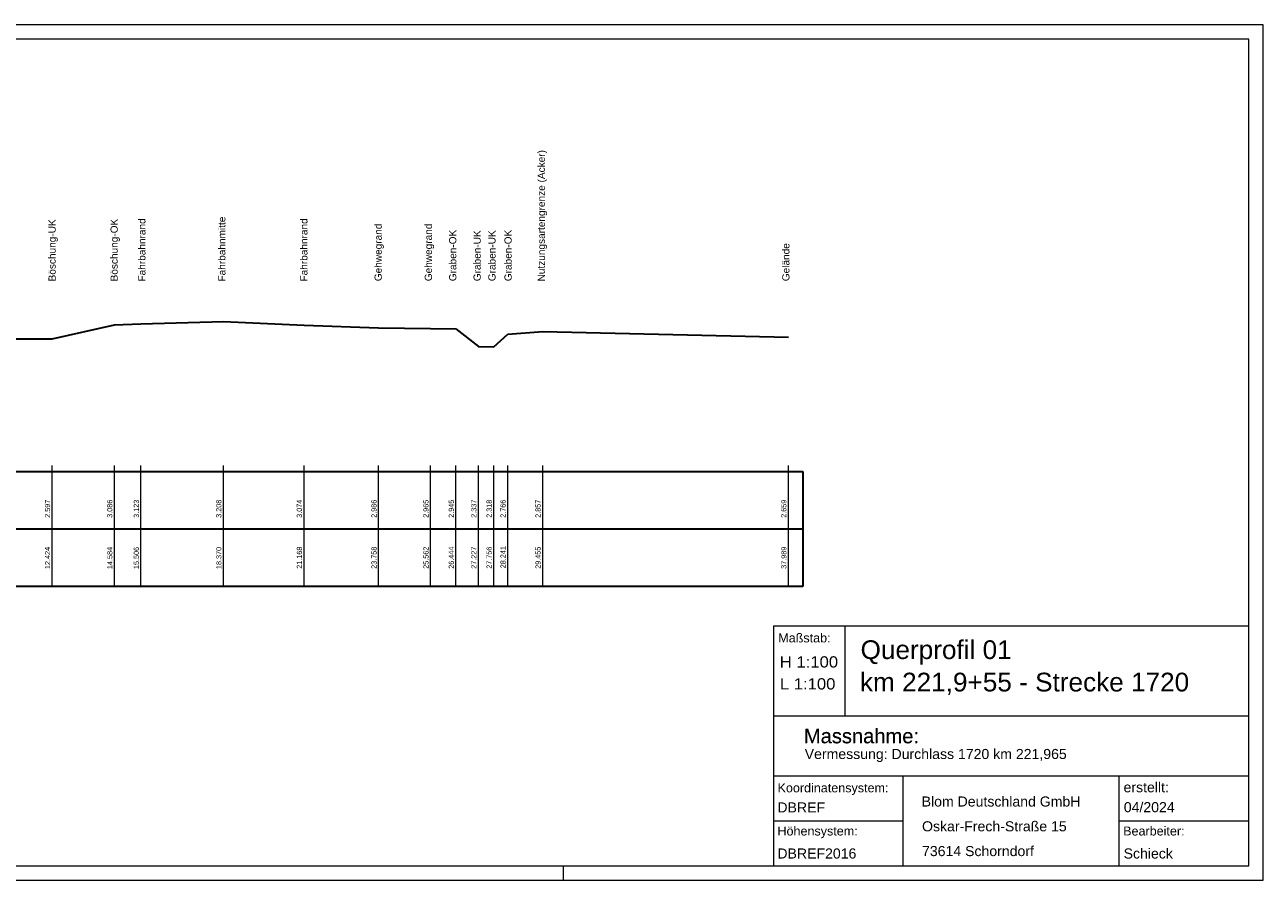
# Model space of a CAD drawing. Header units: metres. Extents: x -29.6 to 54.5, y -16.2 to 30.
# Tile 4 of 4: x 11.5 to 54.5, y -16.2 to 13.5. Entities that reach past the tile are written whole.
import ezdxf

# ---------------------------------------------------------------- set-up
doc = ezdxf.new("R2010")
doc.units = ezdxf.units.M
doc.header["$LTSCALE"] = 1000
doc.linetypes.add('1', pattern=[0])
for name, color, linetype, lineweight in [('Beschriftung', 7, 'CONTINUOUS', 0), ('Blattrahmen', 7, 'CONTINUOUS', 0), ('BLOM Beschriftung', 7, 'CONTINUOUS', 0), ('Profil', 7, '1', 18), ('RAHMEN', 7, '1', 25), ('Schriftfeld-Rahmen', 7, 'CONTINUOUS', 0)]:
    doc.layers.add(name, color=color, linetype=linetype, lineweight=lineweight)
doc.styles.add('0', font='arial.ttf')

msp = doc.modelspace()

# ---------------------------------------------------------------- linework, layer by layer
at = {"layer": 'Blattrahmen', "color": 7, "linetype": 'Continuous', "lineweight": 0}
for p, q in [((54.474, 13.505), (-29.626, 13.505)), ((54.474, -16.195), (54.474, 13.505)), ((53.974, 13.005), (-26.626, 13.005)), ((53.974, -15.695), (53.974, 13.005)), ((-26.626, -15.695), (53.974, -15.695)), ((30.174, -16.195), (30.174, -15.695)), ((-29.626, -16.195), (54.474, -16.195))]:
    msp.add_line(p, q, dxfattribs=at)
at = {"layer": 'Profil', "color": 253, "linetype": '1', "lineweight": 35, "ltscale": 0.0001}
for p, q in [((12.424, 2.597), (14.584, 3.086)), ((14.584, 3.086), (15.506, 3.123)), ((15.506, 3.123), (18.37, 3.208)), ((18.37, 3.208), (21.168, 3.074)), ((21.168, 3.074), (23.758, 2.986)), ((8.982, 2.606), (12.424, 2.597)), ((23.758, 2.986), (25.562, 2.965)), ((25.562, 2.965), (26.444, 2.945)), ((26.444, 2.945), (27.227, 2.337)), ((27.756, 2.318), (28.241, 2.766)), ((28.241, 2.766), (29.455, 2.857)), ((29.455, 2.857), (37.989, 2.659)), ((27.227, 2.337), (27.756, 2.318))]:
    msp.add_line(p, q, dxfattribs=at)
at = {"layer": 'Profil', "color": 253, "linetype": '1', "lineweight": 18, "ltscale": 0.0001}
for p, q in [((12.424, -2), (12.424, -1.8)), ((12.424, -4), (12.424, -2)), ((14.584, -2), (14.584, -1.8)), ((14.584, -4), (14.584, -2)), ((15.506, -2), (15.506, -1.8)), ((15.506, -4), (15.506, -2)), ((18.37, -2), (18.37, -1.8)), ((18.37, -4), (18.37, -2)), ((21.168, -2), (21.168, -1.8)), ((21.168, -4), (21.168, -2)), ((23.758, -2), (23.758, -1.8)), ((23.758, -4), (23.758, -2)), ((25.562, -2), (25.562, -1.8)), ((25.562, -4), (25.562, -2)), ((26.444, -2), (26.444, -1.8)), ((26.444, -4), (26.444, -2)), ((27.227, -2), (27.227, -1.8)), ((27.227, -4), (27.227, -2)), ((27.756, -2), (27.756, -1.8)), ((27.756, -4), (27.756, -2)), ((28.241, -2), (28.241, -1.8)), ((28.241, -4), (28.241, -2)), ((29.455, -2), (29.455, -1.8)), ((29.455, -4), (29.455, -2)), ((37.989, -2), (37.989, -1.8)), ((37.989, -4), (37.989, -2)), ((12.424, -6), (12.424, -4)), ((14.584, -6), (14.584, -4)), ((15.506, -6), (15.506, -4)), ((18.37, -6), (18.37, -4)), ((21.168, -6), (21.168, -4)), ((23.758, -6), (23.758, -4)), ((25.562, -6), (25.562, -4)), ((26.444, -6), (26.444, -4)), ((27.227, -6), (27.227, -4)), ((27.756, -6), (27.756, -4)), ((28.241, -6), (28.241, -4)), ((29.455, -6), (29.455, -4)), ((37.989, -6), (37.989, -4))]:
    msp.add_line(p, q, dxfattribs=at)
at = {"layer": 'RAHMEN', "linetype": '1', "lineweight": 35, "ltscale": 0.0001}
for p, q in [((-24.141, -2), (38.489, -2)), ((38.489, -2), (38.489, -6)), ((-24.141, -4), (38.489, -4)), ((38.489, -6), (-24.141, -6))]:
    msp.add_line(p, q, dxfattribs=at)
at = {"layer": 'Schriftfeld-Rahmen', "color": 7, "linetype": 'Continuous', "lineweight": 13}
for p, q in [((37.474, -7.362), (53.974, -7.362)), ((37.474, -7.362), (37.474, -15.695)), ((39.949, -7.362), (39.949, -10.487)), ((53.974, -15.695), (53.974, -7.362)), ((37.474, -10.487), (53.974, -10.487)), ((37.474, -15.695), (53.974, -15.695))]:
    msp.add_line(p, q, dxfattribs=at)
at = {"layer": 'Schriftfeld-Rahmen', "color": 7, "linetype": 'Continuous', "lineweight": 0}
for p, q in [((37.474, -12.57), (53.974, -12.57)), ((37.474, -14.133), (41.974, -14.133))]:
    msp.add_line(p, q, dxfattribs=at)
at = {"layer": 'Schriftfeld-Rahmen', "color": 7, "linetype": 'Continuous', "lineweight": 0, "ltscale": 10}
for p, q in [((41.974, -15.695), (41.974, -12.57)), ((49.474, -15.695), (49.474, -12.57)), ((49.474, -14.133), (53.974, -14.133))]:
    msp.add_line(p, q, dxfattribs=at)

# ---------------------------------------------------------------- texts
at = {"layer": 'Beschriftung', "color": 7, "linetype": 'Continuous', "style": '0'}
for s, p in [('Nutzungsartengrenze (Acker)', (29.532, 4.594)), ('Fahrbahnmitte', (18.439, 4.591)), ('Böschung-UK', (12.545, 4.595)), ('Böschung-OK', (14.699, 4.595)), ('Fahrbahnrand', (15.662, 4.591)), ('Fahrbahnrand', (21.287, 4.591)), ('Gehwegrand', (23.867, 4.602)), ('Gehwegrand', (25.61, 4.602)), ('Graben-OK', (26.456, 4.602)), ('Graben-UK', (27.303, 4.602)), ('Graben-UK', (27.818, 4.602)), ('Graben-OK', (28.377, 4.602)), ('Gelände', (38.023, 4.602))]:
    msp.add_text(s, height=0.25, rotation=90, dxfattribs=at).set_placement(p)
at = {"layer": 'BLOM Beschriftung', "color": 7, "linetype": 'Continuous', "style": '0'}
for s, p in [('Querprofil 01', (40.492, -8.516)), ('km 221,9+55 - Strecke 1720', (40.471, -9.641))]:
    msp.add_text(s, height=0.65, rotation=0, dxfattribs=at).set_placement(p)
at = {"layer": 'Profil', "linetype": 'Continuous', "style": '0'}
for s, p in [('3.074', (21.096, -3.614)), ('2.986', (23.686, -3.613)), ('2.766', (28.169, -3.613)), ('2.597', (12.352, -3.613)), ('3.086', (14.512, -3.614)), ('3.123', (15.434, -3.614)), ('3.208', (18.298, -3.614)), ('2.965', (25.49, -3.613)), ('2.945', (26.372, -3.613)), ('2.337', (27.155, -3.613)), ('2.318', (27.684, -3.613)), ('2.857', (29.383, -3.613)), ('2.659', (37.917, -3.613)), ('12.424', (12.352, -5.392)), ('14.584', (14.513, -5.392)), ('15.506', (15.434, -5.392)), ('18.370', (18.299, -5.392)), ('21.168', (21.097, -5.383)), ('23.758', (23.687, -5.383)), ('25.562', (25.491, -5.382)), ('26.444', (26.372, -5.382)), ('27.227', (27.155, -5.383)), ('27.756', (27.685, -5.382)), ('28.241', (28.169, -5.365)), ('29.455', (29.384, -5.383)), ('37.989', (37.918, -5.384))]:
    msp.add_text(s, height=0.18, rotation=90, dxfattribs=at).set_placement(p)
at = {"layer": 'Schriftfeld-Rahmen', "color": 7, "linetype": 'Continuous', "style": '0'}
for s, height, p in [('Maßstab:', 0.312, (37.635, -7.938)), ('Massnahme:', 0.4998, (38.523, -11.443)), ('Massnahme:', 0.4998, (38.528, -11.433)), ('Vermessung: Durchlass 1720 km 221,965', 0.3498, (38.553, -11.987)), ('Koordinatensystem:', 0.312, (37.61, -13.143)), ('erstellt:', 0.3498, (49.624, -13.143)), ('Blom Deutschland GmbH', 0.3498, (42.614, -13.637)), ('DBREF', 0.3498, (37.604, -13.843)), ('04/2024', 0.3498, (49.633, -13.834)), ('Oskar-Frech-Straße 15', 0.3498, (42.627, -14.498)), ('Höhensystem:', 0.312, (37.607, -14.642)), ('Bearbeiter:', 0.312, (49.61, -14.642)), ('73614 Schorndorf', 0.3498, (42.627, -15.358)), ('DBREF2016', 0.3498, (37.604, -15.442)), ('Schieck', 0.3498, (49.626, -15.442))]:
    msp.add_text(s, height=height, rotation=0, dxfattribs=at).set_placement(p)
at = {"layer": 'Schriftfeld-Rahmen', "color": 7, "linetype": 'Continuous', "style": '0', "width": 1.05991}
for s, p in [('H 1:100', (37.687, -8.811)), ('L 1:100', (37.69, -9.573))]:
    msp.add_text(s, height=0.3906, rotation=0, dxfattribs=at).set_placement(p)

doc.saveas('drawing.dxf')
